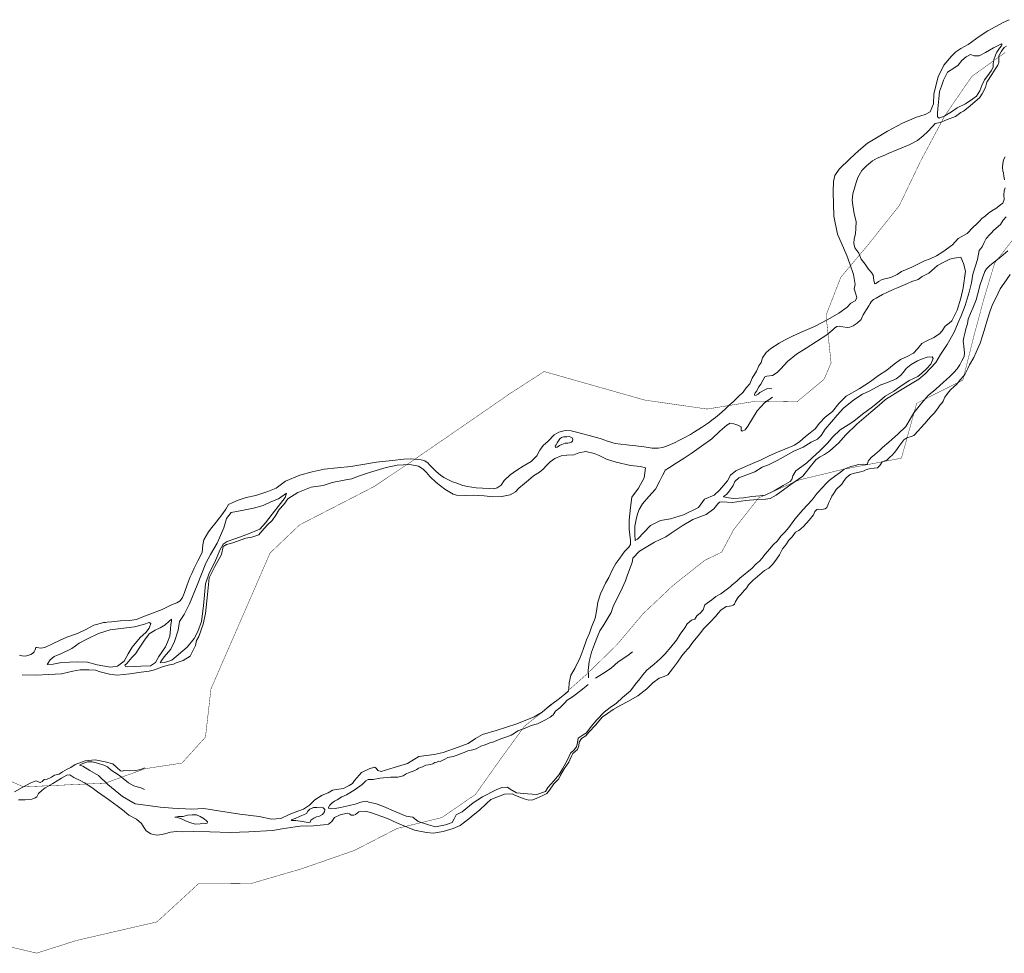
# Model space of a CAD drawing. Header units: metres. Extents: x 347609 to 404409, y 8547781 to 8605413.
# Tile 8 of 39: x 363357 to 364563, y 8551380 to 8552525. Entities that reach past the tile are written whole.
import ezdxf

# ---------------------------------------------------------------- set-up
doc = ezdxf.new("R2010")
doc.units = ezdxf.units.M
doc.layers.add('01. RIO', color=7, linetype='Continuous', lineweight=5, true_color=0x2776bb)
doc.layers.add('PREDIOS INSCRITOS EN LA BASE GRAFICA REGISTRAL (HUAURA) NOMBRE', color=7, linetype='Continuous', true_color=0xfffff0)

# ---------------------------------------------------------------- blocks, each defined once
blk = doc.blocks.new('REIORORI')
at = {"layer": '01. RIO', "color": 152, "lineweight": 15, "true_color": 0x2776bb, "flags": 128}
for points in [[(364570.6, 8552212.4), (364563.3, 8552201.6), (364558.4, 8552194.7), (364553.4, 8552184), (364548.9, 8552175.6), (364545.9, 8552167.7), (364542.6, 8552157.6), (364539.9, 8552147.8), (364536.6, 8552137), (364533.7, 8552128.2), (364528.9, 8552117.1), (364525.8, 8552110.8), (364520.8, 8552101.7), (364518.4, 8552097.1), (364516.5, 8552093.1), (364515, 8552089.8), (364513.2, 8552087.6), (364509.4, 8552083.5), (364506.7, 8552080.1), (364504.1, 8552077.2), (364501.7, 8552075.2), (364497.4, 8552071), (364493.7, 8552066.4), (364490.3, 8552062), (364489.2, 8552059), (364488.2, 8552057), (364486.6, 8552054.8), (364484.7, 8552052.4), (364482.2, 8552048.9), (364480, 8552046), (364477.2, 8552042.2), (364473, 8552037.8), (364470.5, 8552035.1), (364466, 8552029.7), (364461, 8552024.5), (364458.2, 8552021.3), (364452.4, 8552015.1), (364449.1, 8552013.8), (364443.7, 8552012.3), (364440, 8552009.5), (364436.5, 8552004.7), (364434.2, 8552001.3), (364431.6, 8551997.9), (364428.9, 8551994.3), (364425.7, 8551990.8), (364422.9, 8551988.4), (364419.3, 8551984.6), (364413.5, 8551982.5), (364410.6, 8551978.4), (364407.9, 8551975.5), (364403.7, 8551975.1), (364397.8, 8551974.2), (364394.3, 8551973.4), (364391.4, 8551971.8), (364385.3, 8551970.2), (364379.6, 8551968.9), (364374.3, 8551967), (364369.4, 8551963), (364366.1, 8551958.5), (364364.2, 8551955.5), (364361.7, 8551952.7), (364359.4, 8551950.9), (364357.1, 8551948.6), (364355.9, 8551946.7), (364354.1, 8551943.5), (364351.8, 8551940.4), (364350.1, 8551936.9), (364348.1, 8551933), (364347.2, 8551929.5), (364345.7, 8551926.9), (364343.8, 8551925.1), (364341.7, 8551924.5), (364339.3, 8551924.2), (364336.1, 8551924.8), (364333.5, 8551924.3), (364331.2, 8551922), (364329.5, 8551917.9), (364324.1, 8551911.3), (364317.3, 8551903.6), (364311.3, 8551898.7), (364307.5, 8551896.5), (364303.1, 8551890.9), (364299.1, 8551886.5), (364295.4, 8551880.8), (364291.6, 8551876), (364287.6, 8551868.7), (364284.2, 8551863.2), (364279.5, 8551857.4), (364274.7, 8551852.5), (364269.4, 8551849.4), (364260.6, 8551842), (364255, 8551837.1), (364249.8, 8551831.7), (364247.4, 8551827.8), (364244.9, 8551825.5), (364242.6, 8551822.3), (364240.6, 8551820.3), (364237.6, 8551817.3), (364236, 8551814.8), (364234.5, 8551812.6), (364233.4, 8551810.7), (364233.1, 8551809), (364232.6, 8551808), (364231, 8551807), (364229.1, 8551806), (364226.6, 8551805.7), (364222.3, 8551805.4), (364219.7, 8551803.5), (364216.4, 8551801.2), (364212.6, 8551797.3), (364209.6, 8551793.6), (364202.7, 8551786.1), (364194.8, 8551777.8), (364190.2, 8551771.7), (364183.6, 8551764.2), (364180.4, 8551760.1), (364177, 8551755), (364174.7, 8551752.6), (364172.5, 8551750.2), (364169.3, 8551746.6), (364167.1, 8551743.7), (364162.9, 8551737.2), (364156.6, 8551728.8), (364151.1, 8551721.5), (364146.4, 8551719.4), (364140.2, 8551717.3), (364132.4, 8551711.6), (364125.3, 8551704.5), (364114, 8551696), (364101.7, 8551688.9), (364093.2, 8551684.5), (364083.8, 8551678.9), (364076.8, 8551674), (364070.6, 8551669.6), (364062.7, 8551660.4), (364053.9, 8551651.1), (364050.4, 8551646.7), (364045, 8551643.5), (364042.3, 8551638.9), (364042, 8551634.6), (364040, 8551630.1), (364034.4, 8551625.3), (364032.9, 8551621.9), (364030.8, 8551617.5), (364029.5, 8551614.5), (364023.7, 8551606.5), (364019.3, 8551598.5), (364017.3, 8551594.1), (364011.1, 8551587.9), (364005.9, 8551580.2), (364002.5, 8551576.2), (363997.9, 8551573.6), (363990.5, 8551570.2), (363985.6, 8551568.5), (363980.7, 8551568.1), (363974.7, 8551569.7), (363969.6, 8551571.7), (363964.4, 8551573.8), (363960.1, 8551575.8), (363950.6, 8551575.3), (363943.2, 8551572.4), (363933.9, 8551568.7), (363928.6, 8551563.8), (363919.9, 8551555.8), (363912.5, 8551549.4), (363907, 8551544.9), (363896.4, 8551537), (363887.8, 8551533), (363875.6, 8551529.5), (363863.9, 8551527.5), (363855.1, 8551528.1), (363840.6, 8551531.1), (363824.4, 8551537.6), (363819.6, 8551539.7), (363807.4, 8551545.4), (363799.3, 8551548.5), (363794.6, 8551549.9), (363786.3, 8551553), (363780, 8551554.4), (363772.2, 8551553.5), (363768.3, 8551550.5), (363765.9, 8551549.5), (363762.8, 8551549.7), (363760.8, 8551551.2), (363757.7, 8551551.8), (363749.3, 8551550), (363742.2, 8551546.5), (363739.1, 8551541.7), (363735, 8551538.6), (363728.7, 8551537.6), (363716.7, 8551536.6), (363707.5, 8551536.1), (363703.7, 8551536.6), (363694.1, 8551535.2), (363678.1, 8551532.8), (363666.2, 8551530.7), (363637.5, 8551529.3), (363614.3, 8551528.3), (363589.7, 8551529.1), (363569.2, 8551529.5), (363556.1, 8551529.3), (363548.6, 8551529.5), (363541.2, 8551528.5), (363534.3, 8551526.5), (363527.8, 8551525.6), (363524.7, 8551524.9), (363517.2, 8551526.5), (363511.6, 8551530.4), (363509.2, 8551533.9), (363506, 8551539.2), (363499.9, 8551544.8), (363490.3, 8551549.7), (363482.7, 8551556.1), (363476.2, 8551561.1), (363462.6, 8551570.8), (363451.7, 8551578.1), (363444.8, 8551583.4), (363435.9, 8551589), (363430.7, 8551592), (363422.8, 8551595.9), (363417.9, 8551598.8), (363414.3, 8551598.6), (363407.8, 8551594.9), (363397.3, 8551588.4), (363387.9, 8551583.2), (363383.5, 8551579.6), (363379.7, 8551576.2), (363377.4, 8551572.2), (363375.6, 8551570.6), (363372.8, 8551569.6), (363369.7, 8551568.9), (363363.1, 8551568.4), (363354.9, 8551568.2)], [(364565.8, 8552492.4), (364563, 8552490.7), (364559.7, 8552486), (364556.7, 8552480.6), (364556.6, 8552475.8), (364556.6, 8552472.2), (364555.4, 8552469.1), (364552.1, 8552464), (364548.1, 8552457.6), (364541.9, 8552448.2), (364540.3, 8552441.7), (364536.3, 8552434), (364532.8, 8552428.8), (364518.8, 8552417), (364513.4, 8552412.5), (364510, 8552410.9), (364503.6, 8552405.9), (364492.6, 8552401.8), (364484.7, 8552398.6), (364478.5, 8552397.5), (364475.3, 8552393.9), (364469.3, 8552387.1), (364463.8, 8552382.2), (364457, 8552376.7), (364446.6, 8552371.3), (364432.6, 8552365.5), (364421.1, 8552360.6), (364416.7, 8552358.8), (364407.6, 8552354.9), (364401.9, 8552351.8), (364394.2, 8552345.6), (364388.6, 8552339.8), (364383.9, 8552331.1), (364381.7, 8552325), (364379.6, 8552318.2), (364377.7, 8552311.2), (364376.9, 8552303.4), (364377.6, 8552297.5), (364379.4, 8552286.7), (364381.6, 8552277.4), (364381.3, 8552268.6), (364381, 8552262.4), (364379.4, 8552256.2), (364378.8, 8552250.4), (364380.2, 8552245.1), (364384.8, 8552238.5), (364387.7, 8552231.3), (364392.6, 8552224.9), (364396.7, 8552218.7), (364400.5, 8552214.6), (364402.7, 8552211.4), (364403.2, 8552205.6), (364404, 8552201.9), (364405.1, 8552201.1), (364406.8, 8552201.7), (364408.9, 8552203.9), (364413.6, 8552206.3), (364418.6, 8552207.3), (364424.2, 8552208.5), (364431.9, 8552212.2), (364437.4, 8552215.9), (364450, 8552221.4), (364459.7, 8552226.4), (364465.6, 8552228.9), (364472.6, 8552231.7), (364480.3, 8552235.3), (364488.1, 8552240.1), (364499.6, 8552248.9), (364506.9, 8552256.6), (364517.6, 8552262.8), (364525.3, 8552270.5), (364529.1, 8552273.9), (364532.8, 8552277.6), (364535.6, 8552280.8), (364539.8, 8552283.9), (364543.8, 8552287.4), (364547.8, 8552290.4), (364552.9, 8552293.4), (364558.8, 8552297.8), (364561.4, 8552300), (364563, 8552304.2), (364562.9, 8552310.1), (364563.1, 8552315.1), (364564.2, 8552318.5)], [(364563.6, 8552328.4), (364562.8, 8552332.9), (364562.3, 8552336.8), (364561.4, 8552339.2), (364561, 8552344.1), (364561.6, 8552348.4), (364562.2, 8552353.1), (364564.2, 8552356.8)], [(364053.1, 8551709.7), (364046.5, 8551704.2), (364038.8, 8551698.4), (364034, 8551694.6), (364027.7, 8551690.4), (364024.1, 8551686.7), (364018.6, 8551681.2), (364013.4, 8551677.1), (364010.4, 8551672.6), (364006.8, 8551669.6), (364000.8, 8551666.5), (363994.6, 8551663.3), (363991, 8551661.6), (363983.6, 8551659.3), (363977.9, 8551657.1), (363972.8, 8551655.1), (363967.1, 8551653.1), (363962.9, 8551649.9), (363958.8, 8551647.8), (363952.3, 8551645.1), (363947.6, 8551643.4), (363942.1, 8551641.5), (363937.7, 8551639.4), (363932.8, 8551638.2), (363927, 8551635.9), (363921.6, 8551634.1), (363916.2, 8551630.7), (363911.9, 8551629.7), (363905.8, 8551628.3), (363901.3, 8551626.5), (363897.6, 8551625), (363892.8, 8551623.1), (363887.8, 8551621.3), (363881.4, 8551620.4), (363876.9, 8551617.6), (363872, 8551615.5), (363870.4, 8551615.6), (363867.8, 8551614.4), (363865.3, 8551614.2), (363862.9, 8551612.6), (363860.2, 8551611.5), (363857.4, 8551611.2), (363854.5, 8551610.8), (363850.9, 8551609.3), (363848, 8551608.1), (363845.4, 8551607.3), (363843.1, 8551605.7), (363840.8, 8551604.4), (363837.6, 8551603), (363833.7, 8551601.9), (363830, 8551600.1), (363826.5, 8551597.9), (363819.8, 8551596.3), (363816.7, 8551596), (363811, 8551596.3), (363798.4, 8551594.8), (363789.8, 8551593.1), (363783.7, 8551593.4), (363780.7, 8551591.7), (363776.1, 8551587.3), (363767.9, 8551580.9), (363761.3, 8551577.1), (363757.2, 8551574.4), (363751.2, 8551572.1), (363745.8, 8551568.2), (363742.4, 8551566.6), (363739.5, 8551564.7), (363736.8, 8551561.7), (363735.2, 8551559.1), (363735.6, 8551557.6), (363738.5, 8551557.2), (363743, 8551557.6), (363749.6, 8551559), (363760.7, 8551561.4), (363767.5, 8551562.9), (363774.7, 8551565.4), (363781.2, 8551566.6), (363785.8, 8551565), (363792.8, 8551563.8), (363802.5, 8551560), (363817.4, 8551553.7), (363830.1, 8551548.5), (363832.7, 8551548.1), (363838.3, 8551547.1), (363845.1, 8551541.8), (363857.5, 8551537.5), (363866.3, 8551535.3), (363878.5, 8551537.5), (363886.7, 8551540.5), (363889.2, 8551545.1), (363891.6, 8551549.8), (363898.9, 8551553.8), (363912.2, 8551564.5), (363923.9, 8551572), (363940.6, 8551580.6), (363947.6, 8551583.4), (363954.2, 8551583.9), (363957.7, 8551581.6), (363965.5, 8551577.1), (363978.9, 8551575.7), (363990.3, 8551574.7), (364001.1, 8551578.6), (364004, 8551583.4), (364011.3, 8551591.6), (364017.9, 8551599.5), (364021.7, 8551606.3), (364028.1, 8551617.2), (364031.8, 8551625.5), (364035.7, 8551629.3), (364039.1, 8551633.5), (364040.3, 8551638.5), (364041.2, 8551643.9), (364047.2, 8551648), (364051.3, 8551650.4), (364056.8, 8551658.2), (364063.7, 8551666.6), (364072.7, 8551675.6), (364080.4, 8551681.5), (364087.8, 8551686.7), (364095.5, 8551693.7), (364105.2, 8551702.1), (364110.7, 8551709.6), (364116.5, 8551716.7), (364120.4, 8551721.6), (364125.2, 8551727.2), (364134.1, 8551734.5), (364141.7, 8551741.1), (364147.6, 8551747.2), (364154.7, 8551755.6), (364161.5, 8551763.9), (364165.9, 8551771.3), (364171.6, 8551779), (364174.6, 8551784), (364179.9, 8551788.4), (364184, 8551790), (364186.4, 8551793.8), (364191.1, 8551797.7), (364194.1, 8551801.4), (364196.2, 8551807.3), (364204.8, 8551813.4), (364209.9, 8551817.4), (364216, 8551820.8), (364222.4, 8551825.7), (364227.1, 8551829.5), (364229.8, 8551831.7), (364235.3, 8551836.3), (364239.5, 8551840.3), (364245.2, 8551845.1), (364248.1, 8551847.5), (364253.8, 8551851.9), (364259.3, 8551857.6), (364263.4, 8551861.1), (364266, 8551864.2), (364270.3, 8551869.6), (364275.3, 8551875.8), (364279.8, 8551880.9), (364285.3, 8551885.9), (364289.4, 8551891.6), (364294.1, 8551896.5), (364299.1, 8551902.1), (364306.5, 8551912.6), (364316.5, 8551923.7), (364327.8, 8551936.1), (364334, 8551944.2), (364340.9, 8551951.5), (364344.3, 8551955.4), (364348.8, 8551959.7), (364355.1, 8551964.6), (364362, 8551969.7), (364367.2, 8551973.6), (364375.3, 8551976.9), (364380.9, 8551978.2), (364384.2, 8551979.6), (364391, 8551979.9), (364394.7, 8551979.5), (364395.7, 8551980.3), (364396.5, 8551983.7), (364400.3, 8551988), (364404.4, 8551991.5), (364410.2, 8551996.4), (364414, 8552000.4), (364421.7, 8552006.8), (364432.6, 8552016.8), (364442.6, 8552026.2), (364448.1, 8552034.9), (364452.6, 8552042.6), (364462.1, 8552055.1), (364469.8, 8552064.1), (364479.2, 8552071.8), (364488.6, 8552080.3), (364496.2, 8552087.1), (364501.4, 8552092.3), (364505.5, 8552096.9), (364508.9, 8552101.7), (364511.1, 8552106.5), (364514, 8552111.7), (364514.6, 8552116.3), (364514.1, 8552119.9), (364513.8, 8552124.6), (364513.3, 8552127.8), (364512.8, 8552130.7), (364513.6, 8552135.1), (364514.7, 8552140.2), (364516.1, 8552145.6), (364518.2, 8552151.7), (364519, 8552157.7), (364521.8, 8552164.4), (364524.6, 8552171), (364528.8, 8552181.1), (364530.6, 8552187.3), (364532, 8552193.7), (364533.2, 8552198.9), (364536.4, 8552208.4), (364539.4, 8552216.2), (364541.4, 8552219.3), (364545.7, 8552223.2), (364559.2, 8552234.2), (364567.7, 8552241.4)], [(364565.7, 8552283), (364561.7, 8552278.8), (364558.7, 8552273.5), (364553.2, 8552269.3), (364549.9, 8552266.3), (364547.5, 8552263.5), (364545.5, 8552261.2), (364540.9, 8552256.4), (364538.4, 8552251.6), (364536.3, 8552246.4), (364534.1, 8552244), (364532.6, 8552241.7), (364530.6, 8552230.6), (364527.9, 8552223), (364524.6, 8552212.9), (364523.1, 8552202.2), (364520.3, 8552190.8), (364515.4, 8552174.5), (364510.6, 8552161.8), (364506.6, 8552153.4), (364501.8, 8552141.8), (364493.1, 8552126.6), (364485, 8552114.3), (364479.4, 8552104.4), (364466.1, 8552090.7), (364458.7, 8552084.1), (364438.3, 8552071.9), (364417.8, 8552059), (364410.1, 8552052.1), (364399.6, 8552043.5), (364382.7, 8552028.9), (364369.1, 8552015.7), (364360.1, 8552005.7), (364353.3, 8551999.4), (364349, 8551995.7), (364343.1, 8551991.8), (364336.8, 8551988.5), (364332.2, 8551985), (364323.6, 8551974.5), (364316.4, 8551965.3), (364305.8, 8551957.8), (364298.8, 8551953), (364283.6, 8551941.7)], [(364279.3, 8552061.8), (364269.5, 8552055.1), (364260.4, 8552045.2), (364254.6, 8552035.9), (364249.1, 8552026.6), (364245.8, 8552022), (364242, 8552020.4), (364240.9, 8552021.6), (364240.6, 8552025.7), (364236.6, 8552027.7), (364231.9, 8552029.4), (364227.5, 8552030.1), (364223.1, 8552027.5), (364214.6, 8552020.1), (364204.8, 8552011), (364192.3, 8552001.8), (364180.6, 8551993.7), (364171.1, 8551987.1), (364161.2, 8551981), (364153.1, 8551975.7), (364147.5, 8551972.5), (364147.1, 8551971.4), (364144.3, 8551966), (364141, 8551959.4), (364135.6, 8551949.1), (364127.8, 8551940), (364119.8, 8551931.4), (364115.7, 8551924.4), (364113.8, 8551918.8), (364112.2, 8551912), (364110.3, 8551904), (364110.3, 8551893.5), (364110.7, 8551886.2), (364113.8, 8551887.8), (364129.8, 8551904.6), (364142, 8551910.8), (364154, 8551913), (364170.3, 8551917.6), (364188.3, 8551926.7), (364195.9, 8551936.8), (364207.6, 8551942), (364214.4, 8551947.8), (364224.1, 8551959.4), (364227.9, 8551966.2), (364234.3, 8551971.5), (364246.1, 8551977), (364254.8, 8551980.8), (364265.1, 8551985.3), (364275.1, 8551990.1), (364285.5, 8551994.6), (364294.1, 8551998.4), (364306, 8552003.3), (364312.8, 8552007.7), (364319.6, 8552013.7), (364325.4, 8552018.3), (364331.5, 8552023.1), (364336.7, 8552030), (364343.9, 8552037.4), (364352.9, 8552044.5), (364360.6, 8552054.4), (364369.5, 8552063), (364385.2, 8552072), (364399.2, 8552081.1), (364409, 8552088.4), (364419.3, 8552094.9), (364428.4, 8552102.4), (364436.2, 8552108.1), (364444.2, 8552111.8), (364451.9, 8552115.9), (364456.8, 8552121.2), (364462.2, 8552127.7), (364468.3, 8552131), (364477.1, 8552135.1), (364483.9, 8552139.5), (364487.2, 8552143.2), (364490.7, 8552148.9), (364495.6, 8552152.5), (364498.8, 8552155.7), (364505.4, 8552168.8), (364509.8, 8552183.3), (364512.7, 8552195.8), (364515.6, 8552216.6), (364513.4, 8552225.9), (364509.9, 8552233.8), (364502, 8552232.3), (364496.5, 8552231.1), (364488.5, 8552227.1), (364481.3, 8552223.2), (364473.9, 8552216.9), (364470.9, 8552213.9), (364462.8, 8552209.8), (364457.8, 8552206.4), (364449.9, 8552203.6), (364444.7, 8552201.3), (364438.9, 8552198.7), (364433.1, 8552196.6), (364427, 8552194.1), (364419.4, 8552190.3), (364413.8, 8552187.7), (364406.1, 8552183.2), (364403.1, 8552181.7), (364400.2, 8552178.9), (364399, 8552176.8), (364397.3, 8552174), (364394.5, 8552169.5), (364392.3, 8552166), (364390.2, 8552162.8), (364388.5, 8552159.2), (364387.9, 8552157.1), (364382.8, 8552152.6), (364378, 8552149.3), (364374, 8552147.8), (364370.7, 8552147.2), (364365.4, 8552148.3), (364361.7, 8552149.2), (364358, 8552148.5), (364355.1, 8552146.7), (364353.3, 8552144.4), (364345.7, 8552138.3), (364333.1, 8552130.1), (364320.4, 8552121.9), (364308.6, 8552114.8), (364297.5, 8552105.5), (364289.2, 8552096.6), (364284.8, 8552092.2), (364279, 8552088.6), (364272.3, 8552087.7), (364269.8, 8552086.7), (364267.9, 8552083.1), (364264.8, 8552078.1), (364261.9, 8552074.1), (364259.9, 8552069.9), (364258, 8552067.2), (364257.2, 8552065.3), (364257.5, 8552064.1), (364259, 8552064.6), (364261.5, 8552065.7), (364263.8, 8552067.5), (364270.6, 8552071.4), (364273.1, 8552072.4), (364278.2, 8552072.2)], [(364027.3, 8552013.3), (364023.1, 8552013.3), (364020.5, 8552012.5), (364018.6, 8552011), (364016.7, 8552008.3), (364015.3, 8552005.9), (364013.9, 8552003.4), (364012.9, 8552001.9), (364013.1, 8552000.4), (364015.4, 8552000.7), (364018.1, 8552002.8), (364021.1, 8552004.1), (364024.9, 8552005.6), (364028.2, 8552005.6), (364030.4, 8552006.1), (364032.7, 8552006.9), (364034.2, 8552008), (364034.3, 8552010.2), (364033.7, 8552012), (364032.2, 8552013), (364030, 8552013.6), (364027.3, 8552013.3)], [(363359.5, 8551721.4), (363376.2, 8551721), (363392.4, 8551722.1), (363407.8, 8551722.7), (363421.6, 8551726.2), (363430.6, 8551727.9), (363441.1, 8551727.8), (363449.5, 8551727.3), (363455.3, 8551725.4), (363466.8, 8551722.3), (363475.9, 8551721.3), (363491.6, 8551722.9), (363505.6, 8551724.9), (363515.2, 8551726.1), (363521.6, 8551727.8), (363530.4, 8551730.9), (363538.5, 8551733.6), (363545.1, 8551734.7), (363548.4, 8551736.4), (363557, 8551739.1), (363565.3, 8551744.3), (363572.1, 8551757.4), (363573.1, 8551763.7), (363575.9, 8551768.7), (363581.6, 8551783.7), (363584.4, 8551796.7), (363586.9, 8551820.2), (363588.8, 8551840.5), (363595.7, 8551854.4), (363603.8, 8551869.1), (363605.9, 8551879), (363610.2, 8551881.4), (363617.8, 8551883.4), (363627.9, 8551887), (363633.8, 8551889.1), (363641, 8551890.5), (363649.8, 8551893.3), (363653.4, 8551897.5), (363660.1, 8551905.3), (363666, 8551910.9), (363670.4, 8551917.3), (363674.7, 8551924.4), (363680.3, 8551930.2), (363685, 8551937.3), (363697.4, 8551945.2), (363713.9, 8551951.5), (363728.5, 8551953.6), (363739.4, 8551957.4), (363756.2, 8551960.5), (363763.8, 8551961.7), (363770.5, 8551964.8), (363785.4, 8551969.7), (363805.8, 8551975.6), (363819.3, 8551978.7), (363834.9, 8551979.6), (363845.3, 8551977.5), (363851, 8551973.8), (363855, 8551969.7), (363859.1, 8551964.9), (363867, 8551957.3), (363872.2, 8551953.2), (363877.5, 8551949), (363887.8, 8551943), (363891.8, 8551941.9), (363903.1, 8551941.3), (363912.9, 8551941.7), (363925.9, 8551941.1), (363936.5, 8551939.9), (363947.5, 8551940.2), (363957.6, 8551942.4), (363964.1, 8551945.9), (363968.4, 8551950.6), (363975.3, 8551956), (363980.1, 8551960.2), (363986.4, 8551965.4), (363993.7, 8551970.1), (363998.1, 8551973.6), (364002.4, 8551978.1), (364006.8, 8551982.6), (364012.4, 8551986.6), (364020, 8551990.1), (364027.3, 8551990.9), (364035.6, 8551991.3), (364041.8, 8551993.8), (364050.3, 8551995.4), (364060.8, 8551993.1), (364066.8, 8551990.6), (364075.6, 8551985.9), (364087.5, 8551982.4), (364105.1, 8551978.4), (364117.3, 8551976.8), (364123.4, 8551975.4), (364121.7, 8551963), (364114.9, 8551950.3), (364106.8, 8551939.3), (364105.3, 8551926.6), (364103.7, 8551911.2), (364103.6, 8551900), (364105.1, 8551886.3), (364105, 8551881.2), (364103.3, 8551878.2), (364097.6, 8551872.6), (364092, 8551864.6), (364087.3, 8551858.1), (364083.1, 8551850.7), (364078.6, 8551840.9), (364074.6, 8551834.1), (364071.7, 8551827.7), (364068.5, 8551821), (364065, 8551810.7), (364063.3, 8551799.6), (364061.9, 8551791), (364057.3, 8551779.9), (364055, 8551772.8), (364051.3, 8551764.3), (364047.3, 8551752.8), (364043.3, 8551743), (364036.8, 8551729.3), (364031.9, 8551721.3), (364030, 8551711.9), (364029.7, 8551704.5), (364028.8, 8551701), (364016.5, 8551691.5), (364006, 8551683.7), (363996.8, 8551675.9), (363987.2, 8551670.1), (363966, 8551661.5), (363940.4, 8551653.4), (363923.6, 8551648.6), (363915.3, 8551643.5), (363906.2, 8551637.5), (363894, 8551632.8), (363875.5, 8551626.2), (363864.7, 8551624.1), (363845.6, 8551621.3), (363831.9, 8551612.8), (363815.6, 8551608), (363804.8, 8551604.7), (363799.5, 8551602.9), (363795.5, 8551604.1), (363793.6, 8551607.1), (363791.3, 8551608.2), (363785, 8551606.3), (363775.3, 8551601.9), (363766.7, 8551592.2)], [(364053.8, 8551717.9), (364053.5, 8551720.9), (364053.1, 8551727), (364054.6, 8551737.9), (364057.5, 8551749.4), (364061, 8551759.3), (364064.7, 8551768.5), (364067.6, 8551775.6), (364071.6, 8551781.6), (364076.6, 8551790), (364081.5, 8551798), (364084.4, 8551806.5), (364089.6, 8551816.6), (364095, 8551827.8), (364099.2, 8551836.7), (364101.3, 8551844.3), (364107.1, 8551859.4), (364108.2, 8551864.4), (364116.3, 8551873.1), (364134.7, 8551884.2), (364148.4, 8551890.8), (364155.1, 8551895.1), (364168.4, 8551904.2), (364181.7, 8551912.2), (364197.8, 8551918.1), (364207.3, 8551925.1), (364212.2, 8551931.1), (364214.3, 8551933.2), (364217.5, 8551933.8), (364230.2, 8551932.7), (364246.2, 8551935.3), (364261.4, 8551936.4), (364270.7, 8551937.1), (364276.3, 8551937.6), (364283.6, 8551941.7)], [(364107.5, 8551749.8), (364101.9, 8551745.4), (364090.2, 8551737.4), (364081.3, 8551729.6), (364071, 8551722.6), (364062.3, 8551717.4)], [(363509.6, 8551607.6), (363505.2, 8551605.7), (363498.7, 8551604.1), (363490.8, 8551603.9), (363484.3, 8551604.4), (363482.4, 8551603.3), (363480, 8551603.9), (363475.8, 8551608.1), (363470.8, 8551612.4), (363461.2, 8551615), (363449, 8551617.3), (363436.9, 8551616.1), (363424.5, 8551611.5), (363419.4, 8551608.1), (363414.7, 8551605.8), (363409.1, 8551602.5), (363404.8, 8551599.7), (363399.4, 8551598.5), (363395.4, 8551596), (363390.2, 8551593.5), (363386.7, 8551593.1), (363384.2, 8551590.8), (363381.8, 8551589.6), (363376.3, 8551591.8), (363370, 8551589.3), (363359.6, 8551583.5), (363350, 8551578.1)], [(363766.7, 8551592.2), (363764.6, 8551588.5), (363760.4, 8551586), (363756.3, 8551583.8), (363753.6, 8551582.3), (363747.5, 8551581.5), (363739.9, 8551580.1), (363734.7, 8551577), (363727.2, 8551574.1), (363718.2, 8551568.2), (363711.6, 8551561.9), (363704.2, 8551556.8), (363697.4, 8551554.4), (363687, 8551550.4), (363676.4, 8551545.3), (363665.1, 8551544.7), (363650.1, 8551547.8), (363626.5, 8551550.7), (363600.2, 8551554.8), (363582.2, 8551557.7), (363567.4, 8551556.9), (363543.9, 8551558.3), (363528.9, 8551559.4), (363514, 8551561.3), (363498.1, 8551563.4), (363482.6, 8551572.5), (363464.7, 8551587.3), (363453.3, 8551598.3), (363442.6, 8551604.4), (363433.8, 8551609.7), (363429.7, 8551611), (363434, 8551612.8), (363439.8, 8551615), (363445.3, 8551615), (363451.9, 8551613.3), (363459.7, 8551611), (363464.1, 8551608.6), (363468.6, 8551604.9), (363477.5, 8551598.8), (363485.2, 8551592.9), (363489.9, 8551589), (363496.4, 8551585.4), (363506.2, 8551582.5), (363509.7, 8551581.2)]]:
    blk.add_lwpolyline(points, dxfattribs=at)
blk.add_lwpolyline([(364569.4, 8552524.7), (364561.2, 8552520.9), (364553.1, 8552516.2), (364543.2, 8552511.1), (364532.6, 8552504.1), (364518.8, 8552494.2), (364510.2, 8552489.5), (364503.8, 8552485.2), (364498.4, 8552480.1), (364489.3, 8552468.9), (364482.3, 8552454.5), (364476.8, 8552433.7), (364476.6, 8552421.4), (364472.5, 8552411.9), (364466.2, 8552408.5), (364455.8, 8552405.1), (364438.6, 8552398), (364420.3, 8552388.1), (364404.5, 8552378.5), (364395.8, 8552373.4), (364384.4, 8552364), (364374, 8552354.3), (364360.7, 8552341.6), (364355.5, 8552333.7), (364353.8, 8552326.3), (364353.5, 8552313.5), (364354.5, 8552283.8), (364358.9, 8552261.8), (364366, 8552245), (364370.4, 8552235.7), (364374.1, 8552225.6), (364378.6, 8552212.2), (364380.3, 8552200.2), (364379.2, 8552194.6), (364381.9, 8552187.2), (364382.7, 8552183.7), (364380.3, 8552180.2), (364375, 8552177.3), (364370.6, 8552172.4), (364360.4, 8552165), (364347.2, 8552157), (364330.8, 8552148.5), (364313.3, 8552141.3), (364303.8, 8552136.8), (364294.6, 8552132.1), (364287.4, 8552128.3), (364277.3, 8552121.8), (364271.6, 8552116.8), (364267.1, 8552110), (364265.1, 8552104.3), (364262.5, 8552100.3), (364259.5, 8552093.9), (364254.4, 8552085.1), (364251.3, 8552078.2), (364247, 8552073.4), (364243.1, 8552068.2), (364237.1, 8552062.2), (364230.8, 8552056.4), (364225.7, 8552051.6), (364221, 8552047.3), (364214.4, 8552041.1), (364209.5, 8552037.2), (364206.4, 8552034.8), (364200.7, 8552030.5), (364192.2, 8552024.9), (364183.6, 8552019.6), (364178.6, 8552016.4), (364170.9, 8552012.2), (364164.5, 8552008.8), (364159.7, 8552006.3), (364154.3, 8552004.1), (364149.2, 8552002.1), (364144.2, 8552000.1), (364139.1, 8551999.3), (364131.7, 8551999.3), (364121.9, 8552001.2), (364111.6, 8552002.3), (364100.1, 8552003.7), (364086.4, 8552005), (364077.1, 8552008), (364067.8, 8552011.3), (364054.4, 8552014.8), (364045.2, 8552017.4), (364040.4, 8552018.6), (364032.5, 8552020.6), (364025, 8552021), (364017.5, 8552019), (364011.7, 8552015.6), (364004.2, 8552008), (363998.3, 8552002.7), (363993.9, 8551997.1), (363990.4, 8551990.2), (363983.3, 8551982.9), (363973.4, 8551977.5), (363966, 8551972.6), (363957.8, 8551966.6), (363950.4, 8551959.8), (363946.5, 8551954.2), (363941.9, 8551950.9), (363937.6, 8551949.6), (363932.3, 8551949.8), (363923.7, 8551950.3), (363916.2, 8551950.9), (363910.5, 8551951.5), (363905.2, 8551952.5), (363899.6, 8551953.7), (363892.4, 8551956.5), (363887, 8551958.2), (363882, 8551960.7), (363876.5, 8551963.6), (363872.4, 8551966.4), (363867.1, 8551970.9), (363863, 8551974.8), (363858.3, 8551979.4), (363857.3, 8551981.2), (363853, 8551984), (363848.5, 8551985.3), (363835.6, 8551986.2), (363827.3, 8551986.1), (363813.2, 8551984.3), (363793.7, 8551982.2), (363772.3, 8551978.7), (363762.2, 8551977), (363745.6, 8551975.2), (363729.9, 8551973.6), (363715.1, 8551970.3), (363700, 8551966.4), (363682.3, 8551958.9), (363671, 8551950.4), (363660.5, 8551946.4), (363646.1, 8551941.6), (363634, 8551938.9), (363624.3, 8551935.8), (363617.8, 8551932.8), (363612.6, 8551930.5), (363609.1, 8551924.8), (363605.5, 8551919.3), (363601.3, 8551914.2), (363597.4, 8551908.8), (363592.2, 8551902.1), (363587.8, 8551897), (363585.2, 8551891.8), (363582.4, 8551887.1), (363581.2, 8551881), (363580.3, 8551871.6), (363574.9, 8551861.4), (363570.4, 8551852.5), (363567.6, 8551845.9), (363565.6, 8551841.7), (363561.8, 8551831.8), (363558.7, 8551822.6), (363555.9, 8551816.3), (363553.1, 8551812.2), (363549, 8551809.8), (363542.6, 8551807.3), (363531.2, 8551801.7), (363516.2, 8551795.9), (363505.6, 8551791.8), (363499.5, 8551789.5), (363491, 8551788), (363480.2, 8551787.6), (363469, 8551786.7), (363463.9, 8551786.1), (363461.6, 8551785.9), (363459.4, 8551785.9), (363452.4, 8551783.7), (363447.5, 8551782.3), (363438.6, 8551777.4), (363427.2, 8551772.3), (363414.5, 8551767.6), (363405.2, 8551763.8), (363397.5, 8551759.8), (363387.2, 8551755), (363382.4, 8551754.4), (363379.8, 8551754.6), (363377.5, 8551754.9), (363376.4, 8551755.1), (363376.2, 8551755.1, -0.275901), (363370, 8551746.4, -0.189408), (363356.3, 8551745.5)], format="xyb", dxfattribs=at)
for points in [[(364559.1, 8552494.7), (364549.9, 8552490.4), (364540.4, 8552484.7), (364532.5, 8552480.3), (364526.3, 8552480.6), (364521.7, 8552482.1), (364516.4, 8552479.1), (364511.1, 8552474.6), (364506.9, 8552468.8), (364501.6, 8552465.4), (364493.8, 8552460.5), (364488.7, 8552450.4), (364486.2, 8552443.3), (364483.7, 8552436.5), (364483.2, 8552427.6), (364481.7, 8552415.5), (364481.2, 8552410.2), (364481.2, 8552405.7), (364483.6, 8552404.1), (364490.5, 8552406.9), (364498.5, 8552411.7), (364505.6, 8552416.5), (364515.6, 8552421.6), (364524.8, 8552427.6), (364529.3, 8552431.1), (364533.3, 8552437.7), (364535.9, 8552444), (364539.2, 8552451.1), (364543.1, 8552456.4), (364547, 8552462.2), (364549.5, 8552466.5), (364549.7, 8552470.7), (364550.4, 8552475.5), (364552.5, 8552481.1), (364554.3, 8552485.1), (364557.3, 8552489.9), (364559.7, 8552492.8), (364560.2, 8552494), (364560.1, 8552494.7), (364559.8, 8552495), (364559.5, 8552494.8)], [(364222.5, 8551939), (364231.6, 8551937.6), (364243.8, 8551938.6), (364254, 8551940.2), (364263.7, 8551941.2), (364270.3, 8551941.9), (364281.1, 8551947.2), (364292.4, 8551953.6), (364300.7, 8551958.6), (364302.7, 8551961.1), (364304.1, 8551965.6), (364307.6, 8551971.7), (364315.2, 8551976.9), (364321.3, 8551981.4), (364327.6, 8551987.6), (364337, 8551996.2), (364346.5, 8552005.7), (364353.3, 8552013.2), (364362.1, 8552021.9), (364371.9, 8552027.9), (364379, 8552032.7), (364389.6, 8552041.1), (364401.6, 8552050.2), (364410.8, 8552057.3), (364417.1, 8552063.1), (364427.9, 8552069.5), (364435.2, 8552074.6), (364446.6, 8552082.5), (364457.4, 8552087.3), (364462.2, 8552091.5), (364468.1, 8552096.5), (364473.2, 8552102.6), (364475.9, 8552109.3), (364474.8, 8552111.4), (364468.7, 8552110.9), (364461.9, 8552108.5), (364457, 8552106.4), (364449.3, 8552102.1), (364442.8, 8552097.2), (364439.9, 8552092.7), (364436, 8552088.4), (364430.7, 8552084.5), (364420.1, 8552079.8), (364411.9, 8552076.9), (364397.8, 8552069.4), (364389.4, 8552065.6), (364379, 8552058.8), (364366.4, 8552048.5), (364358.4, 8552039.8), (364351.4, 8552031.9), (364343.9, 8552022.6), (364338.7, 8552014.9), (364334.5, 8552010.4), (364326.6, 8552006.6), (364316.7, 8552000.8), (364305.2, 8551995.6), (364292.1, 8551988.6), (364284.7, 8551984.3), (364274.3, 8551978.9), (364266.7, 8551976), (364257.7, 8551970.3), (364247.8, 8551966.8), (364237.9, 8551963.1), (364232.9, 8551958.4), (364230.9, 8551953.7), (364226.6, 8551947.2), (364223, 8551942.6), (364219.2, 8551940.3), (364219.6, 8551939.8), (364221.7, 8551939.5)], [(363683.5, 8551944.1), (363673.9, 8551937.4), (363664.5, 8551933.7), (363655.1, 8551929.3), (363642.9, 8551925.8), (363629, 8551923.2), (363615.9, 8551920.4), (363610.2, 8551913.4), (363606.7, 8551901.8), (363598.6, 8551883), (363590.6, 8551869.1), (363584.7, 8551858.4), (363574.2, 8551831.5), (363564.8, 8551808.6), (363558.2, 8551795.7), (363552.4, 8551786.8), (363550.8, 8551776.2), (363546.4, 8551762.5), (363541.6, 8551752.9), (363533.8, 8551743.5), (363529.6, 8551737.9), (363528.6, 8551736.1), (363534.2, 8551736.8), (363542.9, 8551739.4), (363561.7, 8551755.5), (363570.4, 8551766.2), (363574.8, 8551774.7), (363579.2, 8551786.9), (363582, 8551806.3), (363584.4, 8551833.2), (363588.3, 8551845), (363596.6, 8551861.6), (363602.3, 8551875.1), (363605.8, 8551881.9), (363610.8, 8551885.2), (363620.2, 8551888.5), (363635.1, 8551893.5), (363651, 8551900.1), (363657.8, 8551908.1), (363665.8, 8551918.4), (363676.1, 8551931.5), (363681.8, 8551938.9)], [(363539.3, 8551786.9), (363534.7, 8551782.8), (363528.8, 8551779.1), (363522.5, 8551776.3), (363515.4, 8551771.7), (363509.5, 8551764.1), (363503.9, 8551755.5), (363498.5, 8551747.4), (363494.1, 8551742.7), (363487.8, 8551735.3), (363485.2, 8551733.3), (363486.3, 8551731.6), (363488.3, 8551731.4), (363497.4, 8551731.6), (363505.2, 8551732.2), (363516.7, 8551732.7), (363522.8, 8551736.8), (363527.1, 8551744), (363535.1, 8551755.9), (363537.7, 8551761.5), (363540.6, 8551769.1), (363541.4, 8551777.6), (363541.9, 8551783.2), (363542.7, 8551787.4), (363542.7, 8551790)], [(363508.2, 8551783.4), (363497.1, 8551780.4), (363467.6, 8551776.9), (363453, 8551772.4), (363439.6, 8551765.9), (363429.4, 8551760.2), (363420.5, 8551753.9), (363407.7, 8551747.9), (363398.8, 8551743.9), (363393.8, 8551739.8), (363390.3, 8551734.4), (363397.7, 8551734.8), (363407.9, 8551736.8), (363427.2, 8551737.7), (363439.6, 8551737), (363451.3, 8551734), (363468, 8551730.9), (363476.3, 8551732.2), (363484.4, 8551738.5), (363489.6, 8551747.4), (363494.3, 8551755.5), (363504.1, 8551767.2), (363511, 8551773.5), (363515.4, 8551778.9), (363517.3, 8551784.5), (363515.4, 8551785.6)], [(363702.2, 8551549.1), (363699.6, 8551548), (363694.1, 8551545.4), (363689.1, 8551543.7), (363690.1, 8551543.1), (363694.9, 8551543.1), (363702.9, 8551541.8), (363709.9, 8551540.4), (363712.5, 8551541), (363713.5, 8551543.4), (363717, 8551545.9), (363720.3, 8551547.4), (363723.9, 8551548.5), (363727.5, 8551550.2), (363730, 8551553.5), (363730.4, 8551556.3), (363728.6, 8551558.5), (363726.5, 8551559.3), (363720.9, 8551558.9), (363716.7, 8551558.8), (363712, 8551557), (363709.6, 8551554.5), (363707.9, 8551551.5), (363704.5, 8551550.1)], [(363546.8, 8551547.2), (363551.3, 8551547.7), (363557, 8551548.1), (363562.3, 8551549.6), (363568.1, 8551550), (363573.2, 8551550.1), (363577.9, 8551547.9), (363582.5, 8551545.1), (363585.3, 8551542.7), (363586.8, 8551541.3), (363586.2, 8551539.8), (363583.9, 8551539.5), (363577.9, 8551538.8), (363571.7, 8551538.7), (363565.2, 8551540.5), (363559.6, 8551542.7), (363554.1, 8551545.3), (363549.5, 8551546.6), (363547.1, 8551546.9)]]:
    blk.add_lwpolyline(points, close=True, dxfattribs=at)

msp = doc.modelspace()

# ---------------------------------------------------------------- linework, layer by layer
at = {"layer": 'PREDIOS INSCRITOS EN LA BASE GRAFICA REGISTRAL (HUAURA) NOMBRE', "color": 5, "true_color": 0x0000ff, "const_width": 0.5}
for points in [[(363309.5, 8551606.7), (363361.4, 8551584.2), (363411.4, 8551586.5), (363461.4, 8551588.8), (363510.2, 8551606.5), (363555.4, 8551613.4), (363584.2, 8551645.2), (363591, 8551704.4), (363602.1, 8551730), (363619, 8551768.8), (363641.2, 8551819.8), (363663.4, 8551870.9), (363699.6, 8551905.4), (363745.3, 8551928.9), (363790.9, 8551952.4), (363832.8, 8551980.4), (363874.2, 8552008.9), (363915.6, 8552037.4), (363956.9, 8552066), (363999.3, 8552093.4), (364122.6, 8552058.4), (364199, 8552047.4), (364259.1, 8552057.1), (364309.1, 8552056.2), (364342.4, 8552083.9), (364345.9, 8552092), (364351, 8552104), (364344.8, 8552162.3), (364362.9, 8552209), (364396.2, 8552248.6), (364434.5, 8552296.7), (364460.9, 8552351.8), (364490.5, 8552407.2), (364523.5, 8552455.2), (364564.6, 8552484.7)], [(363326.2, 8551392.5), (363377.3, 8551380.4), (363426.2, 8551395.9), (363475.5, 8551407.3), (363524.8, 8551418.7), (363575.4, 8551465.2), (363640, 8551465.7), (363702.4, 8551483.9), (363766.8, 8551506.3), (363819.3, 8551533.3), (363873.8, 8551546.5), (363915.2, 8551575), (363945, 8551617.1), (363975.3, 8551658.7), (364014.6, 8551689.6), (364052, 8551722.8), (364087.9, 8551757.8), (364120.6, 8551796.5), (364157, 8551830.9), (364196.2, 8551862), (364216.7, 8551871.8), (364231.6, 8551899.5), (364262.2, 8551938.5), (364311.6, 8551960.4), (364366.7, 8551973.7), (364437.2, 8551987.2), (364455.9, 8552054.4), (364512.5, 8552082.9), (364524.8, 8552132.4), (364538, 8552181.5), (364551.5, 8552226.4), (364579.9, 8552263)]]:
    msp.add_lwpolyline(points, dxfattribs=at)

# ---------------------------------------------------------------- block references
msp.add_blockref('REIORORI', (0, 0))

doc.saveas('drawing.dxf')
